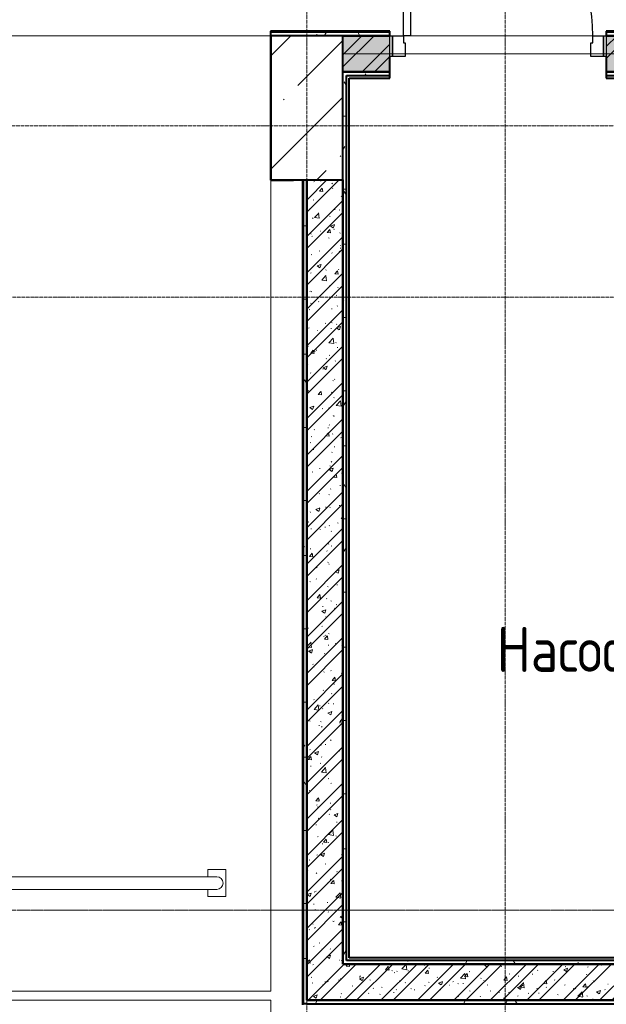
# Model space of a CAD drawing. Header units: millimetres. Extents: x 2069 to 83669, y 801 to 118701.
# Tile 60 of 145: x 32765 to 36017, y 43231 to 48693. Entities that reach past the tile are written whole.
import ezdxf
from ezdxf import colors
from ezdxf.entities.mleader import LeaderData, LeaderLine
from ezdxf.enums import TextEntityAlignment as Align
from ezdxf.math import Vec2, Vec3

# ---------------------------------------------------------------- set-up
doc = ezdxf.new("R2018")
doc.units = ezdxf.units.MM
doc.set_wipeout_variables(frame=1)
for name, pattern in [('ADSK_Линия сетки', [25, 20, -2.5, 0, -2.5]), ('ADSK_Линия сетки_2_', [25, 20, -2.5, 0, -2.5]), ('Штрихпунктир 15 х 2 х 2 мм', [19, 15, -2, 0, -2])]:
    doc.linetypes.add(name, pattern=pattern)
for name, color, linetype, lineweight in [('Двери', 7, 'Continuous', 18), ('Каркас несущий', 7, 'Continuous', 18), ('Каркас_Импост', 7, 'Continuous', 30), ('КИП_выноска', 6, 'Continuous', 25), ('Марки помещений', 7, 'Continuous', 20), ('Монтажный зазор', 7, 'Continuous', 30), ('Несущие колонны', 7, 'Continuous', 18), ('Оси', 7, 'Continuous', 9), ('Панель', 7, 'Continuous', 30), ('Парковка', 7, 'Continuous', 18), ('Перекрытия', 7, 'Continuous', 18), ('Стены разрез', 7, 'Continuous', 40), ('Стены штриховка', 7, 'Continuous', 40)]:
    doc.layers.add(name, color=color, linetype=linetype, lineweight=lineweight)
doc.styles.add('Arial', font='arial.ttf', dxfattribs={"width": 0.85, "height": 350})
doc.styles.add('GOST 2.304', font='simplex.shx', dxfattribs={"width": 0.65, "oblique": 15})
doc.styles.add('GOST Common', font='GOST_Common.ttf', dxfattribs={"width": 0.9, "height": 250})
doc.styles.get("Standard").update_dxf_attribs({"font": 'arial.ttf'})
pattern_1 = [(50, (0, 0), (218.6211678, -19.1267987), [22.86, -251.46]), (355, (0, 0), (-42.2918743, 229.2684153), [18.288, -201.168]), (100.451, (18.22, -1.6), (176.3310746, 210.139632), [19.428, -213.708]), (46.184, (0, 60.96), (325.29495, -50.4516404), [34.29, -377.19]), (96.636, (27.1, 56.76), (284.8830085, 296.912656), [29.142, -320.562]), (351.184, (0, 60.96), (284.8858166, 296.910704), [27.432, -301.752]), (21, (30.48, 45.72), (181.9375257, -122.7183205), [22.86, -251.46]), (326, (30.48, 45.72), (74.1622266, 221.0261817), [18.288, -201.168]), (71.451, (45.64, 35.5), (256.100348, 98.305262), [19.428, -213.708]), (37.5, (0, 0), (3.70638957, 101.46589536), [3.353, -195.377, 3.353, -200.863, -201.93]), (37.5, (0, 0), (3.70638957, 101.46589536), [-402.946, 3.353, -198.577]), (7.5, (0, 0), (80.18357624, 120.2165259), [3.353, -113.081, 3.353, -190.805, -76.962]), (7.5, (0, 0), (80.18357624, 120.2165259), [-310.591, 3.353, -73.609]), (327.5, (-67.97, 0), (162.70864647, -6.87497134), [3.353, -72.847, 3.353, -234.391, -315.468]), (327.5, (-67.97, 0), (162.70864647, -6.87497134), [-313.944, 3.353, -312.115]), (317.5, (-98.45, 0), (177.7546761, 30.511831), [3.353, -95.707, 3.353, -154.534, -224.028]), (317.5, (-98.45, 0), (177.7546761, 30.511831), [-256.946, 3.353, -220.675])]
pattern_2 = [(45, (0, 0), (-101.0278814, 101.0278814), []), (45, (67.35, 0), (-101.0278814, 101.0278814), [])]
pattern_3 = [(0, (0, 0), (406.4, 101.6), [33.528, -271.272, 33.528, -271.272, -1625.6]), (0, (0, 0), (406.4, 101.6), [-609.6, 33.528, -576.072, 33.528, -271.272, -711.2]), (0, (0, 0), (406.4, 101.6), [-1524, 33.528, -169.672, 33.528, -474.472]), (120, (152.4, 50.8), (-291.188181, 301.1527241), [33.528, -271.272, 33.528, -271.272, -1625.6]), (120, (152.4, 50.8), (-291.188181, 301.1527241), [-609.6, 33.528, -576.072, 33.528, -271.272, -711.2]), (120, (152.4, 50.8), (-291.188181, 301.1527241), [-1524, 33.528, -169.672, 33.528, -474.472]), (240, (203.2, 254), (-115.211819, -402.7527241), [33.528, -271.272, 33.528, -271.272, -1625.6]), (240, (203.2, 254), (-115.211819, -402.7527241), [-609.6, 33.528, -576.072, 33.528, -271.272, -711.2]), (240, (203.2, 254), (-115.211819, -402.7527241), [-1524, 33.528, -169.672, 33.528, -474.472])]

# ---------------------------------------------------------------- blocks, each defined once
blk = doc.blocks.new('101_Дверь_Однопольная - _ПЧ_Мет_1000х2000_Тех помещения_EI60_Пр-4435929-Оборудование_B2_-11_400__На лист секция 6_-11_400')
at = {"layer": 'Каркас_Импост', "color": 253, "true_color": 0xaaaaaa}
for p, q in [((-585, 100), (-525, 100)), ((-585, -15), (-585, 100)), ((-525, 100), (-525, 60)), ((-525, 60), (-515, 60)), ((-515, 60), (-515, -15)), ((515, 60), (525, 60)), ((515, -15), (515, 60)), ((525, 100), (585, 100)), ((525, 60), (525, 100)), ((585, 100), (585, -15)), ((-515, -15), (-585, -15)), ((585, -15), (515, -15))]:
    blk.add_line(p, q, dxfattribs=at)
at = {"layer": 'Монтажный зазор', "color": 253, "true_color": 0xaaaaaa}
for p, q in [((-600, 100), (-585, 100)), ((-600, -15), (-600, 100)), ((-585, 100), (-585, -15)), ((585, -15), (585, 100)), ((585, 100), (600, 100)), ((600, 100), (600, -15)), ((-585, -15), (-600, -15)), ((600, -15), (585, -15))]:
    blk.add_line(p, q, dxfattribs=at)
at = {"layer": 'Панель', "color": 253, "true_color": 0xaaaaaa}
for p, q in [((-525, 1150), (-485, 1150)), ((-525, 100), (-525, 1150)), ((-485, 1150), (-485, 100)), ((-485, 100), (-525, 100))]:
    blk.add_line(p, q, dxfattribs=at)
blk.add_arc((-525, 100), 1050, 0, 90, dxfattribs=at)
blk = doc.blocks.new('ПР - _ПЧ_1200_200_Оп250-250_Шаг300_Арм16_Арм10-3232359-Оборудование_B2_-11_400__На лист секция 6_-11_400')
at = {"layer": 'Каркас несущий', "color": 21, "true_color": 0xffaaaa}
for p, q in [((-850, 0), (850, 0)), ((-850, 0), (-600, 0)), ((-515, 0), (515, 0)), ((600, 0), (850, 0))]:
    blk.add_line(p, q, dxfattribs=at)
blk = doc.blocks.new('199_Парковочные места 3 класса и МГН - Малый класс-V23-Оборудование_B2_-11_400__На лист секция 6_-11_400')
at = {"layer": 'Парковка', "color": 253, "true_color": 0xaaaaaa}
for p, q in [((0, -5300), (0, 0)), ((0, 0), (2500, 0)), ((2500, -800), (2500, -5300)), ((250, -4625), (250, -4775)), ((250, -4625), (350, -4625)), ((350, -4625), (350, -4665)), ((2150, -4625), (2150, -4665)), ((2150, -4625), (2250, -4625)), ((2250, -4625), (2250, -4775)), ((300, -4665), (2200, -4665)), ((300, -4735), (2200, -4735)), ((350, -4735), (350, -4775)), ((2150, -4735), (2150, -4775)), ((250, -4775), (350, -4775)), ((2150, -4775), (2250, -4775)), ((2500, -5300), (0, -5300))]:
    blk.add_line(p, q, dxfattribs=at)
for centre, start, end in [((300, -4700), 90, 270), ((2200, -4700), 270, 90)]:
    blk.add_arc(centre, 35, start, end, dxfattribs=at)
blk = doc.blocks.new('199_Парковочные места 3 класса и МГН - Средний класс-V32-Оборудование_B2_-11_400__На лист секция 6_-11_400')
at = {"layer": 'Парковка', "color": 253, "true_color": 0xaaaaaa}
for p, q in [((2500, 5300), (0, 5300)), ((0, 5300), (0, 0)), ((2500, 3400), (2500, 5300)), ((250, 4775), (350, 4775)), ((250, 4625), (250, 4775)), ((350, 4735), (350, 4775)), ((2150, 4735), (2150, 4775)), ((2150, 4775), (2250, 4775)), ((2250, 4625), (2250, 4775)), ((300, 4735), (2200, 4735)), ((300, 4665), (2200, 4665)), ((350, 4625), (350, 4665)), ((2150, 4625), (2150, 4665)), ((250, 4625), (350, 4625)), ((2150, 4625), (2250, 4625)), ((2500, 2550), (2500, 2600)), ((2500, 0), (2500, 1550)), ((0, 0), (2500, 0))]:
    blk.add_line(p, q, dxfattribs=at)
for centre, start, end in [((300, 4700), 90, 270), ((2200, 4700), 270, 90)]:
    blk.add_arc(centre, 35, start, end, dxfattribs=at)
blk = doc.blocks.new('135_SLK_GD_AR_rvt-1-Оборудование_B2_-11_400__На лист секция 6_-11_400')
at = {"layer": 'Стены разрез', "lineweight": 9, "true_color": 0xaaaaaa}
h = blk.add_hatch(dxfattribs=at)
h.set_pattern_fill('FP_4', color=253, style=0, pattern_type=2)
h.set_pattern_definition(pattern_3)
h.paths.add_polyline_path([(-13015645.6, -9242250.3), (-13015609.7, -9242250.3), (-13015609.7, -9242230.3), (-13022249.7, -9242230.3), (-13022249.7, -9242250.3), (-13016009.7, -9242250.3)])
h.paths.add_polyline_path([(-13024109.7, -9242250.3), (-13023449.7, -9242250.3), (-13023449.7, -9242230.3), (-13024109.7, -9242230.3)])
h = blk.add_hatch(dxfattribs=at)
h.set_pattern_fill('FP_1', color=253, style=0, pattern_type=2)
h.set_pattern_definition(pattern_1)
h.paths.add_polyline_path([(-13016009.7, -9242450.3), (-13016009.7, -9242250.3), (-13022249.7, -9242250.3), (-13022249.7, -9242450.3), (-13017914.8, -9242450.3)])
h.paths.add_polyline_path([(-13023674.7, -9242450.3), (-13023449.7, -9242450.3), (-13023449.7, -9242250.3), (-13023709.7, -9242250.3), (-13023709.7, -9242450.3)])
h = blk.add_hatch(dxfattribs=at)
h.set_pattern_fill('FP_2', color=253, style=0, pattern_type=2)
h.set_pattern_definition(pattern_2)
h.paths.add_polyline_path([(-13016009.7, -9242450.3), (-13016009.7, -9242250.3), (-13022249.7, -9242250.3), (-13022249.7, -9242450.3), (-13017914.8, -9242450.3)])
h.paths.add_polyline_path([(-13023674.7, -9242450.3), (-13023449.7, -9242450.3), (-13023449.7, -9242250.3), (-13023709.7, -9242250.3), (-13023709.7, -9242450.3)])
h = blk.add_hatch(dxfattribs=at)
h.set_pattern_fill('FP_4', color=253, style=0, pattern_type=2)
h.set_pattern_definition(pattern_3)
h.paths.add_polyline_path([(-13023689.7, -9243050.3), (-13023689.7, -9242450.3), (-13023709.7, -9242450.3), (-13023709.7, -9243050.3)])
h = blk.add_hatch(dxfattribs=at)
h.set_pattern_fill('FP_4', color=253, style=0, pattern_type=2)
h.set_pattern_definition(pattern_3)
h.paths.add_polyline_path([(-13016009.7, -9242470.3), (-13016009.7, -9242450.3), (-13022249.7, -9242450.3), (-13022249.7, -9242470.3), (-13017914.8, -9242470.3)])
h.paths.add_polyline_path([(-13023674.7, -9242470.3), (-13023449.7, -9242470.3), (-13023449.7, -9242450.3), (-13023689.7, -9242450.3), (-13023689.7, -9242470.3)])
h = blk.add_hatch(dxfattribs=at)
h.set_pattern_fill('FP_4', color=253, style=0, pattern_type=2)
h.set_pattern_definition(pattern_3)
h.paths.add_polyline_path([(-13023909.7, -9247620.3), (-13023909.7, -9243050.3), (-13023929.7, -9243050.3), (-13023929.7, -9247620.3)])
h = blk.add_hatch(dxfattribs=at)
h.set_pattern_fill('FP_1', color=253, style=0, pattern_type=2)
h.set_pattern_definition(pattern_1)
h.paths.add_polyline_path([(-13023709.7, -9247600.3), (-13023709.7, -9243050.3), (-13023909.7, -9243050.3), (-13023909.7, -9247600.3)])
h = blk.add_hatch(dxfattribs=at)
h.set_pattern_fill('FP_2', color=253, style=0, pattern_type=2)
h.set_pattern_definition(pattern_2)
h.paths.add_polyline_path([(-13023709.7, -9247600.3), (-13023709.7, -9243050.3), (-13023909.7, -9243050.3), (-13023909.7, -9247600.3)])
h = blk.add_hatch(dxfattribs=at)
h.set_pattern_fill('FP_4', color=253, style=0, pattern_type=2)
h.set_pattern_definition(pattern_3)
h.paths.add_polyline_path([(-13023689.7, -9247400.3), (-13023689.7, -9243050.3), (-13023709.7, -9243050.3), (-13023709.7, -9247400.3)])
h = blk.add_hatch(dxfattribs=at)
h.set_pattern_fill('FP_4', color=253, style=0, pattern_type=2)
h.set_pattern_definition(pattern_3)
h.paths.add_polyline_path([(-13020184, -9247400.3), (-13019259.7, -9247400.3), (-13019259.7, -9247380.3), (-13023689.7, -9247380.3), (-13023689.7, -9247400.3), (-13022453.3, -9247400.3)])
h = blk.add_hatch(dxfattribs=at)
h.set_pattern_fill('FP_1', color=253, style=0, pattern_type=2)
h.set_pattern_definition(pattern_1)
h.paths.add_polyline_path([(-13019259.7, -9247600.3), (-13019259.7, -9247400.3), (-13023709.7, -9247400.3), (-13023709.7, -9247600.3), (-13020184, -9247600.3)])
h = blk.add_hatch(dxfattribs=at)
h.set_pattern_fill('FP_2', color=253, style=0, pattern_type=2)
h.set_pattern_definition(pattern_2)
h.paths.add_polyline_path([(-13019259.7, -9247600.3), (-13019259.7, -9247400.3), (-13023709.7, -9247400.3), (-13023709.7, -9247600.3), (-13020184, -9247600.3)])
h = blk.add_hatch(dxfattribs=at)
h.set_pattern_fill('FP_4', color=253, style=0, pattern_type=2)
h.set_pattern_definition(pattern_3)
h.paths.add_polyline_path([(-13015739.7, -9247620.3), (-13015739.7, -9247600.3), (-13023909.7, -9247600.3), (-13023909.7, -9247620.3), (-13020184, -9247620.3)])
at = {"layer": 'Перекрытия', "color": 253, "true_color": 0xaaaaaa}
for p, q in [((-13023334.7, -9242250.3), (-13022324.7, -9242250.3)), ((-13022324.7, -9242250.3), (-13023334.7, -9242250.3))]:
    blk.add_line(p, q, dxfattribs=at)
at = {"layer": 'Стены разрез', "color": 253, "true_color": 0xaaaaaa}
for p, q in [((-13024109.7, -9242225.3), (-13024111.7, -9242225.3)), ((-13024111.7, -9242225.3), (-13024111.7, -9242250.3)), ((-13024111.7, -9242250.3), (-13024111.7, -9243050.3)), ((-13023449.7, -9242225.3), (-13024109.7, -9242225.3)), ((-13023449.7, -9242250.3), (-13023449.7, -9242225.3)), ((-13015609.7, -9242225.3), (-13022249.7, -9242225.3)), ((-13022249.7, -9242225.3), (-13022249.7, -9242250.3)), ((-13023449.7, -9242450.3), (-13023449.7, -9242365.3)), ((-13022249.7, -9242365.3), (-13022249.7, -9242450.3)), ((-13023709.7, -9242450.3), (-13023674.7, -9242450.3)), ((-13023689.7, -9242450.3), (-13023709.7, -9242450.3)), ((-13023449.7, -9242485.3), (-13023449.7, -9242450.3)), ((-13022249.7, -9242450.3), (-13022249.7, -9242485.3)), ((-13023674.7, -9243050.3), (-13023674.7, -9242485.3)), ((-13023674.7, -9242485.3), (-13023449.7, -9242485.3)), ((-13022249.7, -9242485.3), (-13016009.7, -9242485.3)), ((-13024111.7, -9243050.3), (-13024111.7, -9243052.3)), ((-13024111.7, -9243052.3), (-13023984.7, -9243052.3)), ((-13023984.7, -9243052.3), (-13023984.7, -9243050.3)), ((-13023934.7, -9243050.3), (-13023934.7, -9247625.3)), ((-13023909.7, -9243050.3), (-13023909.7, -9247600.3)), ((-13023909.7, -9247600.3), (-13023909.7, -9243050.3)), ((-13023674.7, -9247365.3), (-13023674.7, -9243050.3)), ((-13019294.7, -9247365.3), (-13023674.7, -9247365.3)), ((-13023674.7, -9247400.3), (-13023709.7, -9247400.3)), ((-13023709.7, -9247400.3), (-13023689.7, -9247400.3)), ((-13023689.7, -9247400.3), (-13023674.7, -9247400.3)), ((-13023909.7, -9247600.3), (-13023709.7, -9247600.3)), ((-13015759.7, -9247600.3), (-13023909.7, -9247600.3)), ((-13023709.7, -9247600.3), (-13019259.7, -9247600.3))]:
    blk.add_line(p, q, dxfattribs=at)
at = {"layer": 'Стены штриховка', "color": 253, "true_color": 0xaaaaaa}
for p, q in [((-13024109.7, -9242230.3), (-13024109.7, -9242225.3)), ((-13023449.7, -9242230.3), (-13024109.7, -9242230.3)), ((-13024109.7, -9242250.3), (-13024109.7, -9242230.3)), ((-13023449.7, -9242250.3), (-13023709.7, -9242250.3)), ((-13023709.7, -9242250.3), (-13023449.7, -9242250.3)), ((-13015609.7, -9242230.3), (-13022249.7, -9242230.3)), ((-13016009.7, -9242250.3), (-13022249.7, -9242250.3)), ((-13022249.7, -9242250.3), (-13016009.7, -9242250.3)), ((-13023674.7, -9242450.3), (-13023689.7, -9242450.3)), ((-13023689.7, -9243050.3), (-13023689.7, -9242470.3)), ((-13023689.7, -9242470.3), (-13023674.7, -9242470.3)), ((-13023674.7, -9242450.3), (-13023449.7, -9242450.3)), ((-13023449.7, -9242450.3), (-13023674.7, -9242450.3)), ((-13023674.7, -9242470.3), (-13023449.7, -9242470.3)), ((-13022249.7, -9242450.3), (-13016009.7, -9242450.3)), ((-13016009.7, -9242450.3), (-13022249.7, -9242450.3)), ((-13022249.7, -9242470.3), (-13016009.7, -9242470.3)), ((-13023929.7, -9243050.3), (-13023929.7, -9247620.3)), ((-13023709.7, -9247400.3), (-13023709.7, -9243050.3)), ((-13023709.7, -9243050.3), (-13023709.7, -9247400.3)), ((-13023689.7, -9247380.3), (-13023689.7, -9243050.3)), ((-13023674.7, -9247380.3), (-13023689.7, -9247380.3)), ((-13019279.7, -9247380.3), (-13023674.7, -9247380.3)), ((-13023689.7, -9247400.3), (-13023674.7, -9247400.3)), ((-13019259.7, -9247400.3), (-13023674.7, -9247400.3)), ((-13023674.7, -9247400.3), (-13019259.7, -9247400.3)), ((-13023909.7, -9247620.3), (-13023929.7, -9247620.3)), ((-13023909.7, -9247620.3), (-13015739.7, -9247620.3))]:
    blk.add_line(p, q, dxfattribs=at)
at = {"layer": 'Двери', "color": 253, "lineweight": 18, "true_color": 0xaaaaaa}
blk.add_blockref('101_Дверь_Однопольная - _ПЧ_Мет_1000х2000_Тех помещения_EI60_Пр-4435929-Оборудование_B2_-11_400__На лист секция 6_-11_400', (-13022849.7, -9242350.3), dxfattribs=at)
at = {"layer": 'Каркас несущий', "color": 253, "lineweight": 18, "true_color": 0xaaaaaa}
blk.add_blockref('ПР - _ПЧ_1200_200_Оп250-250_Шаг300_Арм16_Арм10-3232359-Оборудование_B2_-11_400__На лист секция 6_-11_400', (-13022849.7, -9242350.3), dxfattribs=at)
at = {"layer": 'Парковка', "color": 253, "lineweight": 18, "true_color": 0xaaaaaa}
for name, p in [('199_Парковочные места 3 класса и МГН - Малый класс-V23-Оборудование_B2_-11_400__На лист секция 6_-11_400', (-13026609.7, -9242250.3)), ('199_Парковочные места 3 класса и МГН - Средний класс-V32-Оборудование_B2_-11_400__На лист секция 6_-11_400', (-13026609.7, -9252900.3))]:
    blk.add_blockref(name, p, dxfattribs=at)
blk = doc.blocks.new('135_SLK_GD_KR_rvt-1-Оборудование_B2_-11_400__На лист секция 6_-11_400')
at = {"layer": 'Оси', "color": 254, "linetype": 'ADSK_Линия сетки_2_', "true_color": 0xe5e5e5}
blk.add_line((-13054512.4, -9242750.3), (-12976778.8, -9242750.3), dxfattribs=at)
at = {"layer": 'Оси', "color": 254, "linetype": 'Штрихпунктир 15 х 2 х 2 мм', "true_color": 0xcccccc}
blk.add_line((-13054512.4, -9247100.3), (-12976778.8, -9247100.3), dxfattribs=at)
blk = doc.blocks.new('Бетон-Прямоугольная-Колонна - CLM_Подземные этажи_В60-400х800-2338338-Оборудование_B2_-11_400__На лист секция 6_-11_400')
at = {"layer": 'Несущие колонны', "lineweight": 9, "true_color": 0xaaaaaa}
h = blk.add_hatch(dxfattribs=at)
h.set_pattern_fill('FP_58', color=253, style=0, pattern_type=2)
h.set_pattern_definition([(45, (13023909.66, 9242650.3), (-314.308964, 314.308964), []), (45, (13024223.97, 9242650.3), (-314.308964, 314.308964), [555.625, -111.125, 3.353, -107.772])])
h.paths.add_polyline_path([(200, -400), (200, 400), (-200, 400), (-200, -400)])
at = {"layer": 'Несущие колонны', "color": 253, "lineweight": 40, "true_color": 0xaaaaaa}
for p, q in [((200, 400), (-200, 400)), ((-200, 400), (-200, -400)), ((200, -400), (200, 400)), ((-200, -400), (200, -400))]:
    blk.add_line(p, q, dxfattribs=at)
blk = doc.blocks.new('135_SLK_K1-2-3_KR_rvt-1-Оборудование_B2_-11_400__На лист секция 6_-11_400')
at = {"layer": 'Несущие колонны', "color": 254, "lineweight": 18, "true_color": 0xd4d4d4}
blk.add_blockref('Бетон-Прямоугольная-Колонна - CLM_Подземные этажи_В60-400х800-2338338-Оборудование_B2_-11_400__На лист секция 6_-11_400', (-13023909.7, -9242650.3), dxfattribs=at)
blk = doc.blocks.new('A$C946fac60')
at = {"layer": 'Оси', "color": 253, "linetype": 'ADSK_Линия сетки', "true_color": 0xaaaaaa}
for p, q in [((31402.7, 800), (31402.7, 90869.8)), ((32502.7, 800), (32502.7, 90869.8)), ((78533.6, 24331.6), (800, 24331.6)), ((78533.6, 20931.6), (800, 20931.6))]:
    blk.add_line(p, q, dxfattribs=at)
at = {"lineweight": 5}
for name in ['135_SLK_GD_KR_rvt-1-Оборудование_B2_-11_400__На лист секция 6_-11_400', '135_SLK_GD_AR_rvt-1-Оборудование_B2_-11_400__На лист секция 6_-11_400', '135_SLK_K1-2-3_KR_rvt-1-Оборудование_B2_-11_400__На лист секция 6_-11_400']:
    blk.add_blockref(name, (13055312.4, 9268031.9), dxfattribs=at)
at = {"layer": 'Марки помещений', "lineweight": 9, "insert": (32454.3, 22503), "char_height": 250, "width": 1565.696, "attachment_point": 1, "style": 'GOST Common'}
blk.add_mtext('Насосная', dxfattribs=at)
blk = doc.blocks.new('_None')
blk = doc.blocks.new('*U216')
at = {"color": 0, "linetype": 'Continuous', "lineweight": 30, "ltscale": 75, "width": 0.85, "flags": 104}
blk.add_attdef('ПРИМЕЧАНИЕ_1', text='', height=2.5, dxfattribs=at).set_placement((8, 3.611), align=Align.BOTTOM_CENTER)
at = {"color": 0, "lineweight": 30, "width": 0.85, "flags": 104}
blk.add_attdef('ПРИМЕЧАНИЕ_2', text='', height=2.5, dxfattribs=at).set_placement((8, -7.53), align=Align.BOTTOM_CENTER)
at = {"color": 0, "lineweight": 30, "style": 'GOST 2.304', "width": 0.85}
for tag, p in [('ИМЯ_КАБЕЛЯ_2', (8, -7.5)), ('ИМЯ_КАБЕЛЯ_3', (8, -12.5)), ('ИМЯ_КАБЕЛЯ_4', (8, -17.5)), ('ИМЯ_КАБЕЛЯ_5', (8, -22.5)), ('ИМЯ_КАБЕЛЯ_6', (8, -27.5)), ('ИМЯ_КАБЕЛЯ_7', (8, -32.5)), ('ИМЯ_КАБЕЛЯ_8', (8, -37.5)), ('ИМЯ_КАБЕЛЯ_9', (8, -42.5))]:
    blk.add_attdef(tag, text='', height=2.5, dxfattribs=at).set_placement(p, align=Align.BOTTOM_CENTER)
at = {"linetype": 'Continuous'}
blk.add_wipeout([(0, 2.5), (16, 2.5), (16, -2.5), (0, -2.5)], dxfattribs=at)
at = {"color": 0}
blk.add_line((0, -2.5), (0, 0), dxfattribs=at)
at = {"color": 0, "linetype": 'Continuous'}
blk.add_lwpolyline([(0, -2.5), (16, -2.5), (16, 2.5), (0, 2.5)], close=True, dxfattribs=at)
at = {"color": 0, "lineweight": 30, "style": 'GOST 2.304', "width": 0.85}
blk.add_attdef('ИМЯ_КАБЕЛЯ_1', text='', height=2.5, dxfattribs=at).set_placement((8, -2.5), align=Align.BOTTOM_CENTER)

msp = doc.modelspace()

# ---------------------------------------------------------------- block references
msp.add_blockref('A$C946fac60', (2954.3, 22822.3))

# ---------------------------------------------------------------- next in the draw order: leaders
at = {"layer": 'КИП_выноска'}
ml = msp.add_multileader_mtext('Standard', dxfattribs=at)
ml.set_content('ШУ-ДН1.12', color=256, style='Arial')
ml.set_leader_properties(color=256, linetype='ByLayer', lineweight=-1)
ml.set_arrow_properties(name='NONE')
ml.build(insert=Vec2(0, 0))
ml.multileader.update_dxf_attribs({"has_dogleg": 0, "text_left_attachment_type": 6, "text_right_attachment_type": 6, "dogleg_length": 0.5, "arrow_head_size": 300})
ctx = ml.context
ctx.base_point, ctx.char_height, ctx.arrow_head_size, ctx.landing_gap_size, ctx.plane_origin = Vec3(34350.8, 50264.3), 250, 300, 100, Vec3(35563.5, 46286.8)
ctx.left_attachment, ctx.right_attachment, ctx.text_align_type = 6, 6, 2
notes = []
notes.append((ctx, [(1, (1, 1, 0), (36065, 50264.3), (-1, 0), 0.5, [(0, [(37814, 47995.9)], 0, [])])]))
ctx.mtext.insert, ctx.mtext.alignment, ctx.mtext.flow_direction = Vec3(35978.3, 50572.6), 3, 5
ctx.mtext.has_bg_fill, ctx.mtext.bg_color, ctx.mtext.bg_scale_factor, ctx.mtext.bg_transparency, ctx.mtext.use_window_bg_color = 1, -1027028792, 1.5, 0, 1
ml = msp.add_multileader_mtext('Standard', dxfattribs=at)
ml.set_content('ШУ-ДН.НС1', color=256, style='Arial')
ml.set_leader_properties(color=256, linetype='ByLayer', lineweight=-1)
ml.set_arrow_properties(name='NONE')
ml.build(insert=Vec2(0, 0))
ml.multileader.update_dxf_attribs({"has_dogleg": 0, "text_left_attachment_type": 6, "text_right_attachment_type": 6, "dogleg_length": 0.5, "arrow_head_size": 300})
ctx = ml.context
ctx.base_point, ctx.char_height, ctx.arrow_head_size, ctx.landing_gap_size, ctx.plane_origin = Vec3(34996.4, 42356.6), 250, 300, 100, Vec3(36277.7, 43364)
ctx.left_attachment, ctx.right_attachment, ctx.text_align_type = 6, 6, 2
notes.append((ctx, [(1, (1, 1, 0), (36770.4, 42356.6), (-1, 0), 0.5, [(0, [(38528.3, 45073.1)], 0, [])])]))
ctx.mtext.insert, ctx.mtext.alignment, ctx.mtext.flow_direction = Vec3(36669.9, 42664.9), 3, 5
ctx.mtext.has_bg_fill, ctx.mtext.bg_color, ctx.mtext.bg_scale_factor, ctx.mtext.bg_transparency, ctx.mtext.use_window_bg_color = 1, -1027028792, 1.5, 0, 1
for ctx, leaders in notes:
    for number, flags, end, landing, length, lines in leaders:
        leader = LeaderData()
        leader.index, (leader.has_last_leader_line, leader.has_dogleg_vector, leader.attachment_direction) = number, flags
        leader.last_leader_point, leader.dogleg_vector, leader.dogleg_length = Vec3(end), Vec3(landing), length
        for number, points, colour, breaks in lines:
            line = LeaderLine()
            line.index, line.vertices, line.color, line.breaks = number, Vec3.list(points), colors.encode_raw_color(colour), breaks
            leader.lines.append(line)
        ctx.leaders.append(leader)

# ---------------------------------------------------------------- next in the draw order: block references
ref = msp.add_blockref('*U216', (32864.5, 49017.4), dxfattribs=dict(at, xscale=100, yscale=100, zscale=100))
lines = msp.add_mtext('\\W0.8500;', dxfattribs={"layer": '0', "color": 0, "linetype": 'Continuous', "lineweight": 30, "ltscale": 75, "insert": (33664.5, 49378.4), "char_height": 2.5, "attachment_point": 1})
ref.add_attrib('ПРИМЕЧАНИЕ_1', '', (33664.5, 49378.4), dxfattribs={"flags": 104}).embed_mtext(lines)
ref.add_attrib('ИМЯ_КАБЕЛЯ_1', 'LS1.12.3', dxfattribs={"layer": '0', "color": 0, "lineweight": 30, "height": 250, "style": 'Arial', "width": 0.85}).set_placement((33664.5, 48767.4), align=Align.BOTTOM_CENTER)
lines = msp.add_mtext('\\W0.8500;', dxfattribs={"layer": '0', "color": 0, "lineweight": 30, "insert": (33664.5, 48264.4), "char_height": 2.5, "attachment_point": 1})
ref.add_attrib('ПРИМЕЧАНИЕ_2', '', (33664.5, 48264.4), dxfattribs={"flags": 104}).embed_mtext(lines)

# ---------------------------------------------------------------- next in the draw order: block references
ref = msp.add_blockref('*U216', (34464.5, 49016.4), dxfattribs=dict(at, xscale=100, yscale=100, zscale=100))
lines = msp.add_mtext('\\W0.8500;', dxfattribs={"layer": '0', "color": 0, "linetype": 'Continuous', "lineweight": 30, "ltscale": 75, "insert": (35264.5, 49377.4), "char_height": 2.5, "attachment_point": 1})
ref.add_attrib('ПРИМЕЧАНИЕ_1', '', (35264.5, 49377.4), dxfattribs={"flags": 104}).embed_mtext(lines)
ref.add_attrib('ИМЯ_КАБЕЛЯ_1', 'LS1.12.4', dxfattribs={"layer": '0', "color": 0, "lineweight": 30, "height": 250, "style": 'Arial', "width": 0.85}).set_placement((35264.5, 48766.4), align=Align.BOTTOM_CENTER)
lines = msp.add_mtext('\\W0.8500;', dxfattribs={"layer": '0', "color": 0, "lineweight": 30, "insert": (35264.5, 48263.4), "char_height": 2.5, "attachment_point": 1})
ref.add_attrib('ПРИМЕЧАНИЕ_2', '', (35264.5, 48263.4), dxfattribs={"flags": 104}).embed_mtext(lines)

doc.saveas('drawing.dxf')
